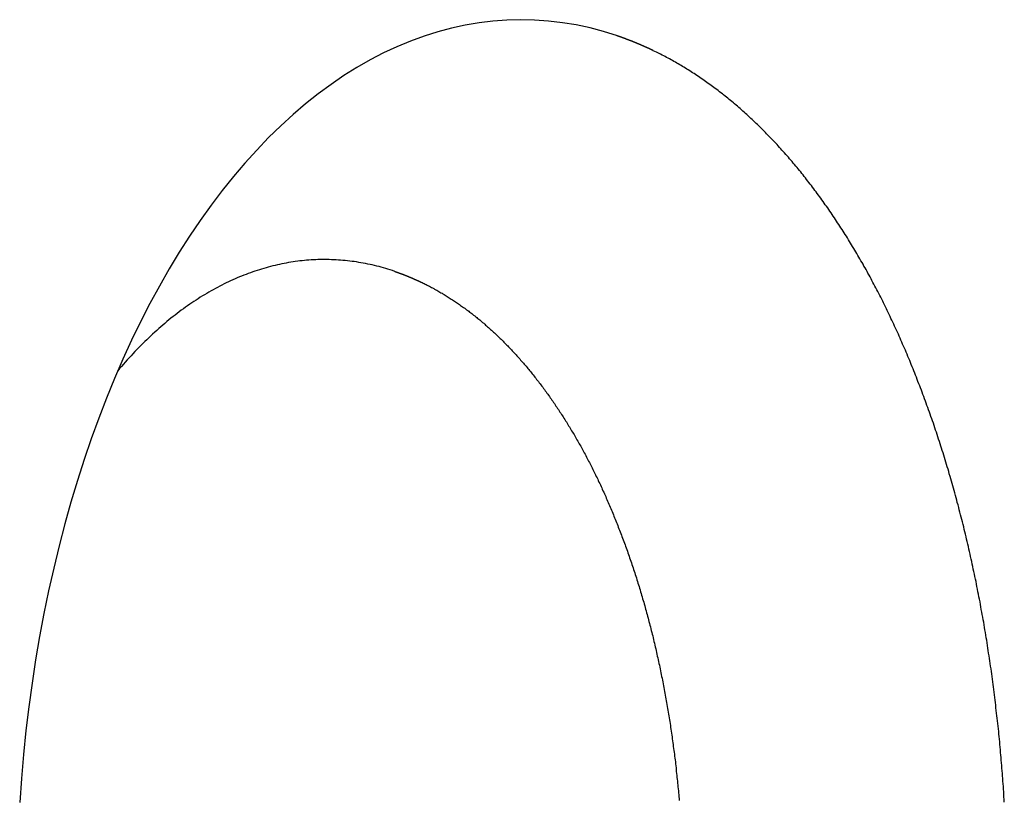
# Model space of a CAD drawing. Extents: x 987 to 2641, y 1244 to 2490.
# Tile 27 of 138: x 1201 to 1207, y 2070 to 2075. Entities that reach past the tile are written whole.
import ezdxf

# ---------------------------------------------------------------- set-up
doc = ezdxf.new("R2010")
doc.units = 0
doc.layers.add('KF_GRAVIS_8_RIGHT', color=7, linetype='CONTINUOUS')

# ---------------------------------------------------------------- blocks, each defined once
blk = doc.blocks.new('KF_GRAVIS_8_RIGHT')
at = {"layer": 'KF_GRAVIS_8_RIGHT'}
for points in [[(102.14, -71.056, 0), (102.054, -71.029, 0), (101.969, -71.0062, 0), (101.882, -70.9875, 0), (101.796, -70.973, 0), (101.709, -70.9626, 0), (101.622, -70.9564, 0), (101.535, -70.9544, 0), (101.448, -70.9565, 0), (101.362, -70.9629, 0), (101.275, -70.9733, 0), (101.188, -70.988, 0), (101.102, -71.0068, 0), (101.016, -71.0297, 0), (100.931, -71.0568, 0), (100.846, -71.0879, 0), (100.761, -71.1231, 0), (100.677, -71.1624, 0), (100.594, -71.2057, 0), (100.511, -71.2529, 0), (100.429, -71.3041, 0), (100.349, -71.3593, 0), (100.268, -71.4182, 0), (100.189, -71.4811, 0), (100.111, -71.5476, 0), (100.034, -71.618, 0), (99.9585, -71.6919, 0), (99.8838, -71.7695, 0), (99.8104, -71.8507, 0), (99.7383, -71.9353, 0), (99.6676, -72.0234, 0), (99.5983, -72.1148, 0), (99.5305, -72.2096, 0), (99.4641, -72.3075, 0), (99.3994, -72.4086, 0), (99.3363, -72.5128, 0), (99.2748, -72.62, 0), (99.2151, -72.7301, 0), (99.1572, -72.843, 0), (99.101, -72.9586, 0), (99.0467, -73.0769, 0), (98.9943, -73.1978, 0), (98.9438, -73.3211, 0), (98.8952, -73.4468, 0), (98.8487, -73.5748, 0), (98.8042, -73.705, 0), (98.7618, -73.8373, 0), (98.7215, -73.9715, 0), (98.6834, -74.1076, 0), (98.6474, -74.2456, 0), (98.6136, -74.3852, 0), (98.582, -74.5263, 0), (98.5526, -74.669, 0), (98.5256, -74.8129, 0), (98.5008, -74.9582, 0), (98.4783, -75.1045, 0), (98.4581, -75.2519, 0), (98.4403, -75.4002, 0), (98.4248, -75.5493, 0), (98.4117, -75.6991, 0), (98.4009, -75.8495, 0)], [(102.365, -71.1481, 0), (102.364, -71.1475, 0), (102.363, -71.147, 0), (102.362, -71.1464, 0), (102.361, -71.1459, 0), (102.36, -71.1453, 0), (102.358, -71.1448, 0), (102.357, -71.1442, 0), (102.356, -71.1436, 0), (102.355, -71.1431, 0), (102.354, -71.1425, 0), (102.353, -71.142, 0), (102.351, -71.1414, 0), (102.35, -71.1409, 0), (102.349, -71.1403, 0), (102.348, -71.1398, 0), (102.347, -71.1393, 0), (102.346, -71.1387, 0), (102.344, -71.1382, 0), (102.343, -71.1376, 0), (102.342, -71.1371, 0), (102.341, -71.1365, 0), (102.34, -71.136, 0), (102.339, -71.1355, 0), (102.337, -71.1349, 0), (102.336, -71.1344, 0), (102.335, -71.1338, 0), (102.334, -71.1333, 0), (102.333, -71.1328, 0), (102.332, -71.1322, 0), (102.33, -71.1317, 0), (102.329, -71.1312, 0), (102.328, -71.1306, 0), (102.327, -71.1301, 0), (102.326, -71.1296, 0), (102.325, -71.129, 0), (102.323, -71.1285, 0), (102.322, -71.128, 0), (102.321, -71.1274, 0), (102.32, -71.1269, 0), (102.319, -71.1264, 0), (102.317, -71.1259, 0), (102.316, -71.1253, 0), (102.315, -71.1248, 0), (102.314, -71.1243, 0), (102.313, -71.1238, 0), (102.312, -71.1232, 0), (102.31, -71.1227, 0), (102.309, -71.1222, 0), (102.308, -71.1217, 0), (102.307, -71.1212, 0), (102.306, -71.1207, 0), (102.305, -71.1201, 0), (102.303, -71.1196, 0), (102.302, -71.1191, 0), (102.301, -71.1186, 0), (102.3, -71.1181, 0), (102.299, -71.1176, 0), (102.298, -71.117, 0), (102.296, -71.1165, 0), (102.295, -71.116, 0), (102.294, -71.1155, 0), (102.293, -71.115, 0), (102.292, -71.1145, 0), (102.29, -71.114, 0), (102.289, -71.1135, 0), (102.288, -71.113, 0), (102.287, -71.1125, 0), (102.286, -71.112, 0), (102.285, -71.1115, 0), (102.283, -71.111, 0), (102.282, -71.1105, 0), (102.281, -71.11, 0), (102.28, -71.1095, 0), (102.279, -71.109, 0), (102.278, -71.1085, 0), (102.276, -71.108, 0), (102.275, -71.1075, 0), (102.274, -71.107, 0), (102.273, -71.1065, 0), (102.272, -71.106, 0), (102.27, -71.1055, 0), (102.269, -71.105, 0), (102.268, -71.1045, 0), (102.267, -71.104, 0), (102.266, -71.1035, 0), (102.265, -71.103, 0), (102.263, -71.1025, 0), (102.262, -71.102, 0), (102.261, -71.1016, 0), (102.26, -71.1011, 0), (102.259, -71.1006, 0), (102.258, -71.1001, 0), (102.256, -71.0996, 0), (102.255, -71.0991, 0), (102.254, -71.0986, 0), (102.253, -71.0982, 0), (102.252, -71.0977, 0), (102.25, -71.0972, 0), (102.249, -71.0967, 0), (102.248, -71.0962, 0), (102.247, -71.0958, 0), (102.246, -71.0953, 0), (102.245, -71.0948, 0), (102.243, -71.0943, 0), (102.242, -71.0939, 0), (102.241, -71.0934, 0), (102.24, -71.0929, 0), (102.239, -71.0924, 0), (102.237, -71.092, 0), (102.236, -71.0915, 0), (102.235, -71.091, 0), (102.234, -71.0905, 0), (102.233, -71.0901, 0), (102.232, -71.0896, 0), (102.23, -71.0891, 0), (102.229, -71.0887, 0), (102.228, -71.0882, 0), (102.227, -71.0877, 0), (102.226, -71.0873, 0), (102.224, -71.0868, 0), (102.223, -71.0864, 0), (102.222, -71.0859, 0), (102.221, -71.0854, 0), (102.22, -71.085, 0), (102.218, -71.0845, 0), (102.217, -71.0841, 0), (102.216, -71.0836, 0), (102.215, -71.0831, 0), (102.214, -71.0827, 0), (102.213, -71.0822, 0), (102.211, -71.0818, 0), (102.21, -71.0813, 0), (102.209, -71.0809, 0), (102.208, -71.0804, 0), (102.207, -71.08, 0), (102.205, -71.0795, 0), (102.204, -71.0791, 0), (102.203, -71.0786, 0), (102.202, -71.0782, 0), (102.201, -71.0777, 0), (102.2, -71.0773, 0), (102.198, -71.0768, 0), (102.197, -71.0764, 0), (102.196, -71.0759, 0), (102.195, -71.0755, 0), (102.194, -71.0751, 0), (102.192, -71.0746, 0), (102.191, -71.0742, 0), (102.19, -71.0737, 0), (102.189, -71.0733, 0), (102.188, -71.0729, 0), (102.186, -71.0724, 0), (102.185, -71.072, 0), (102.184, -71.0715, 0), (102.183, -71.0711, 0), (102.182, -71.0707, 0), (102.18, -71.0702, 0), (102.179, -71.0698, 0), (102.178, -71.0694, 0), (102.177, -71.0689, 0), (102.176, -71.0685, 0), (102.175, -71.0681, 0), (102.173, -71.0677, 0), (102.172, -71.0672, 0), (102.171, -71.0668, 0), (102.17, -71.0664, 0), (102.169, -71.066, 0), (102.167, -71.0655, 0), (102.166, -71.0651, 0), (102.165, -71.0647, 0), (102.164, -71.0643, 0), (102.163, -71.0638, 0), (102.161, -71.0634, 0), (102.16, -71.063, 0), (102.159, -71.0626, 0), (102.158, -71.0622, 0), (102.157, -71.0617, 0), (102.155, -71.0613, 0), (102.154, -71.0609, 0), (102.153, -71.0605, 0), (102.152, -71.0601, 0), (102.151, -71.0597, 0), (102.15, -71.0593, 0), (102.148, -71.0588, 0), (102.147, -71.0584, 0), (102.146, -71.058, 0), (102.145, -71.0576, 0), (102.144, -71.0572, 0), (102.142, -71.0568, 0), (102.141, -71.0564, 0), (102.14, -71.056, 0)], [(104.561, -75.848, 0), (104.56, -75.8316, 0), (104.559, -75.8152, 0), (104.558, -75.7989, 0), (104.557, -75.7825, 0), (104.556, -75.7662, 0), (104.555, -75.7498, 0), (104.554, -75.7334, 0), (104.552, -75.717, 0), (104.551, -75.7007, 0), (104.55, -75.6843, 0), (104.549, -75.6679, 0), (104.548, -75.6515, 0), (104.546, -75.6351, 0), (104.545, -75.6187, 0), (104.544, -75.6023, 0), (104.542, -75.5859, 0), (104.541, -75.5695, 0), (104.539, -75.5531, 0), (104.538, -75.5367, 0), (104.537, -75.5203, 0), (104.535, -75.5039, 0), (104.534, -75.4875, 0), (104.532, -75.4711, 0), (104.53, -75.4547, 0), (104.529, -75.4383, 0), (104.527, -75.4219, 0), (104.526, -75.4056, 0), (104.524, -75.3892, 0), (104.522, -75.3728, 0), (104.52, -75.3564, 0), (104.519, -75.34, 0), (104.517, -75.3236, 0), (104.515, -75.3073, 0), (104.513, -75.2909, 0), (104.511, -75.2746, 0), (104.509, -75.2582, 0), (104.508, -75.2418, 0), (104.506, -75.2255, 0), (104.504, -75.2092, 0), (104.502, -75.1928, 0), (104.5, -75.1765, 0), (104.497, -75.1602, 0), (104.495, -75.1439, 0), (104.493, -75.1276, 0), (104.491, -75.1113, 0), (104.489, -75.095, 0), (104.487, -75.0787, 0), (104.485, -75.0624, 0), (104.482, -75.0462, 0), (104.48, -75.0299, 0), (104.478, -75.0137, 0), (104.475, -74.9974, 0), (104.473, -74.9812, 0), (104.471, -74.965, 0), (104.468, -74.9488, 0), (104.466, -74.9326, 0), (104.463, -74.9164, 0), (104.461, -74.9002, 0), (104.458, -74.884, 0), (104.456, -74.8679, 0), (104.453, -74.8517, 0), (104.451, -74.8356, 0), (104.448, -74.8195, 0), (104.445, -74.8034, 0), (104.443, -74.7873, 0), (104.44, -74.7712, 0), (104.437, -74.7551, 0), (104.435, -74.7391, 0), (104.432, -74.723, 0), (104.429, -74.707, 0), (104.426, -74.691, 0), (104.423, -74.675, 0), (104.42, -74.659, 0), (104.417, -74.6431, 0), (104.414, -74.6271, 0), (104.412, -74.6112, 0), (104.409, -74.5953, 0), (104.406, -74.5794, 0), (104.402, -74.5635, 0), (104.399, -74.5476, 0), (104.396, -74.5318, 0), (104.393, -74.5159, 0), (104.39, -74.5001, 0), (104.387, -74.4843, 0), (104.384, -74.4685, 0), (104.38, -74.4528, 0), (104.377, -74.437, 0), (104.374, -74.4213, 0), (104.371, -74.4056, 0), (104.367, -74.3899, 0), (104.364, -74.3742, 0), (104.36, -74.3586, 0), (104.357, -74.343, 0), (104.354, -74.3274, 0), (104.35, -74.3118, 0), (104.347, -74.2962, 0), (104.343, -74.2807, 0), (104.34, -74.2651, 0), (104.336, -74.2496, 0), (104.332, -74.2342, 0), (104.329, -74.2187, 0), (104.325, -74.2033, 0), (104.322, -74.1878, 0), (104.318, -74.1724, 0), (104.314, -74.1571, 0), (104.31, -74.1417, 0), (104.307, -74.1264, 0), (104.303, -74.1111, 0), (104.299, -74.0958, 0), (104.295, -74.0806, 0), (104.291, -74.0653, 0), (104.287, -74.0501, 0), (104.283, -74.0349, 0), (104.279, -74.0198, 0), (104.276, -74.0047, 0), (104.272, -73.9895, 0), (104.267, -73.9745, 0), (104.263, -73.9594, 0), (104.259, -73.9444, 0), (104.255, -73.9294, 0), (104.251, -73.9144, 0), (104.247, -73.8994, 0), (104.243, -73.8845, 0), (104.239, -73.8696, 0), (104.234, -73.8547, 0), (104.23, -73.8399, 0), (104.226, -73.8251, 0), (104.222, -73.8103, 0), (104.217, -73.7955, 0), (104.213, -73.7808, 0), (104.209, -73.7661, 0), (104.204, -73.7514, 0), (104.2, -73.7367, 0), (104.195, -73.7221, 0), (104.191, -73.7075, 0), (104.187, -73.693, 0), (104.182, -73.6784, 0), (104.178, -73.6639, 0), (104.173, -73.6494, 0), (104.168, -73.635, 0), (104.164, -73.6206, 0), (104.159, -73.6062, 0), (104.155, -73.5919, 0), (104.15, -73.5775, 0), (104.145, -73.5633, 0), (104.141, -73.549, 0), (104.136, -73.5348, 0), (104.131, -73.5206, 0), (104.126, -73.5064, 0), (104.122, -73.4923, 0), (104.117, -73.4782, 0), (104.112, -73.4641, 0), (104.107, -73.4501, 0), (104.102, -73.4361, 0), (104.097, -73.4222, 0), (104.092, -73.4082, 0), (104.087, -73.3943, 0), (104.082, -73.3805, 0), (104.077, -73.3667, 0), (104.072, -73.3529, 0), (104.067, -73.3391, 0), (104.062, -73.3255, 0), (104.057, -73.3118, 0), (104.052, -73.2982, 0), (104.047, -73.2846, 0), (104.042, -73.2711, 0), (104.037, -73.2576, 0), (104.032, -73.2441, 0), (104.027, -73.2307, 0), (104.021, -73.2174, 0), (104.016, -73.204, 0), (104.011, -73.1907, 0), (104.006, -73.1775, 0), (104.001, -73.1643, 0), (103.995, -73.1511, 0), (103.99, -73.138, 0), (103.985, -73.1249, 0), (103.979, -73.1118, 0), (103.974, -73.0988, 0), (103.969, -73.0858, 0), (103.963, -73.0729, 0), (103.958, -73.06, 0), (103.953, -73.0472, 0), (103.947, -73.0343, 0), (103.942, -73.0216, 0), (103.936, -73.0088, 0), (103.931, -72.9961, 0), (103.925, -72.9834, 0), (103.92, -72.9708, 0), (103.914, -72.9582, 0), (103.909, -72.9457, 0), (103.903, -72.9331, 0), (103.898, -72.9206, 0), (103.892, -72.9082, 0), (103.886, -72.8958, 0), (103.881, -72.8834, 0), (103.875, -72.8711, 0), (103.869, -72.8588, 0), (103.864, -72.8465, 0), (103.858, -72.8343, 0), (103.852, -72.8221, 0), (103.846, -72.81, 0), (103.841, -72.7978, 0), (103.835, -72.7858, 0), (103.829, -72.7737, 0), (103.823, -72.7617, 0), (103.817, -72.7497, 0), (103.811, -72.7378, 0), (103.805, -72.7259, 0), (103.8, -72.714, 0), (103.794, -72.7022, 0), (103.788, -72.6904, 0), (103.782, -72.6786, 0), (103.776, -72.6669, 0), (103.77, -72.6552, 0), (103.764, -72.6435, 0), (103.758, -72.6319, 0), (103.751, -72.6203, 0), (103.745, -72.6087, 0), (103.739, -72.5972, 0), (103.733, -72.5857, 0), (103.727, -72.5743, 0), (103.721, -72.5628, 0), (103.715, -72.5514, 0), (103.708, -72.5401, 0), (103.702, -72.5287, 0), (103.696, -72.5175, 0), (103.69, -72.5062, 0), (103.683, -72.495, 0), (103.677, -72.4838, 0), (103.671, -72.4726, 0), (103.664, -72.4615, 0), (103.658, -72.4504, 0), (103.651, -72.4393, 0), (103.645, -72.4283, 0), (103.638, -72.4172, 0), (103.632, -72.4063, 0), (103.625, -72.3953, 0), (103.619, -72.3844, 0), (103.612, -72.3735, 0), (103.606, -72.3627, 0), (103.599, -72.3519, 0), (103.593, -72.3411, 0), (103.586, -72.3303, 0), (103.579, -72.3196, 0), (103.573, -72.3089, 0), (103.566, -72.2982, 0), (103.559, -72.2876, 0), (103.552, -72.277, 0), (103.546, -72.2664, 0), (103.539, -72.2559, 0), (103.532, -72.2453, 0), (103.525, -72.2348, 0), (103.518, -72.2244, 0), (103.511, -72.214, 0), (103.505, -72.2036, 0), (103.498, -72.1932, 0), (103.491, -72.1828, 0), (103.484, -72.1725, 0), (103.477, -72.1622, 0), (103.47, -72.152, 0), (103.463, -72.1418, 0), (103.456, -72.1316, 0), (103.448, -72.1214, 0), (103.441, -72.1113, 0), (103.434, -72.1012, 0), (103.427, -72.0911, 0), (103.42, -72.0811, 0), (103.413, -72.0711, 0), (103.405, -72.0611, 0), (103.398, -72.0512, 0), (103.391, -72.0413, 0), (103.384, -72.0314, 0), (103.376, -72.0216, 0), (103.369, -72.0118, 0), (103.362, -72.0021, 0), (103.354, -71.9923, 0), (103.347, -71.9827, 0), (103.339, -71.973, 0), (103.332, -71.9634, 0), (103.324, -71.9538, 0), (103.317, -71.9443, 0), (103.309, -71.9348, 0), (103.302, -71.9253, 0), (103.294, -71.9159, 0), (103.287, -71.9065, 0), (103.279, -71.8972, 0), (103.271, -71.8879, 0), (103.264, -71.8786, 0), (103.256, -71.8694, 0), (103.248, -71.8602, 0), (103.241, -71.851, 0), (103.233, -71.8419, 0), (103.225, -71.8328, 0), (103.218, -71.8237, 0), (103.21, -71.8147, 0), (103.202, -71.8058, 0), (103.194, -71.7968, 0), (103.186, -71.788, 0), (103.178, -71.7791, 0), (103.17, -71.7703, 0), (103.163, -71.7615, 0), (103.155, -71.7528, 0), (103.147, -71.7441, 0), (103.139, -71.7355, 0), (103.131, -71.7269, 0), (103.123, -71.7183, 0), (103.115, -71.7098, 0), (103.107, -71.7013, 0), (103.099, -71.6929, 0), (103.09, -71.6845, 0), (103.082, -71.6761, 0), (103.074, -71.6678, 0), (103.066, -71.6595, 0), (103.058, -71.6513, 0), (103.05, -71.6431, 0), (103.042, -71.6349, 0), (103.033, -71.6268, 0), (103.025, -71.6188, 0), (103.017, -71.6108, 0), (103.009, -71.6028, 0), (103, -71.5949, 0), (102.992, -71.587, 0), (102.984, -71.5791, 0), (102.975, -71.5713, 0), (102.967, -71.5636, 0), (102.959, -71.5559, 0), (102.95, -71.5482, 0), (102.942, -71.5406, 0), (102.934, -71.533, 0), (102.925, -71.5255, 0), (102.917, -71.518, 0), (102.908, -71.5106, 0), (102.9, -71.5032, 0), (102.891, -71.4958, 0), (102.883, -71.4885, 0), (102.874, -71.4813, 0), (102.866, -71.4741, 0), (102.857, -71.4669, 0), (102.848, -71.4598, 0), (102.84, -71.4527, 0), (102.831, -71.4457, 0), (102.823, -71.4388, 0), (102.814, -71.4318, 0), (102.805, -71.425, 0), (102.797, -71.4181, 0), (102.788, -71.4114, 0), (102.779, -71.4046, 0), (102.771, -71.3979, 0), (102.762, -71.3913, 0), (102.753, -71.3847, 0), (102.744, -71.3782, 0), (102.736, -71.3717, 0), (102.727, -71.3653, 0), (102.718, -71.3589, 0), (102.709, -71.3525, 0), (102.7, -71.3462, 0), (102.692, -71.34, 0), (102.683, -71.3338, 0), (102.674, -71.3277, 0), (102.665, -71.3216, 0), (102.656, -71.3155, 0), (102.647, -71.3095, 0), (102.638, -71.3036, 0), (102.629, -71.2977, 0), (102.62, -71.2918, 0), (102.611, -71.286, 0), (102.602, -71.2802, 0), (102.593, -71.2745, 0), (102.584, -71.2689, 0), (102.575, -71.2633, 0), (102.566, -71.2577, 0), (102.557, -71.2522, 0), (102.548, -71.2467, 0), (102.539, -71.2413, 0), (102.53, -71.236, 0), (102.521, -71.2307, 0), (102.512, -71.2254, 0), (102.503, -71.2202, 0), (102.494, -71.215, 0), (102.485, -71.2099, 0), (102.476, -71.2049, 0), (102.467, -71.1999, 0), (102.457, -71.1949, 0), (102.448, -71.19, 0), (102.439, -71.1851, 0), (102.43, -71.1803, 0), (102.421, -71.1756, 0), (102.411, -71.1709, 0), (102.402, -71.1662, 0), (102.393, -71.1616, 0), (102.384, -71.157, 0), (102.375, -71.1525, 0), (102.365, -71.1481, 0)], [(100.747, -72.5283, 0), (100.733, -72.5236, 0), (100.719, -72.5191, 0), (100.705, -72.5148, 0), (100.691, -72.5106, 0), (100.677, -72.5065, 0), (100.663, -72.5026, 0), (100.649, -72.4988, 0), (100.635, -72.4952, 0), (100.621, -72.4918, 0), (100.607, -72.4885, 0), (100.593, -72.4854, 0), (100.579, -72.4824, 0), (100.564, -72.4795, 0), (100.55, -72.4768, 0), (100.536, -72.4743, 0), (100.522, -72.4719, 0), (100.508, -72.4697, 0), (100.494, -72.4676, 0), (100.48, -72.4657, 0), (100.466, -72.4639, 0), (100.451, -72.4622, 0), (100.437, -72.4608, 0), (100.423, -72.4595, 0), (100.409, -72.4583, 0), (100.395, -72.4573, 0), (100.381, -72.4564, 0), (100.366, -72.4557, 0), (100.352, -72.4552, 0), (100.338, -72.4547, 0), (100.324, -72.4545, 0), (100.31, -72.4544, 0), (100.295, -72.4545, 0), (100.281, -72.4547, 0), (100.267, -72.455, 0), (100.253, -72.4555, 0), (100.239, -72.4562, 0), (100.225, -72.457, 0), (100.21, -72.458, 0), (100.196, -72.4591, 0), (100.182, -72.4604, 0), (100.168, -72.4618, 0), (100.154, -72.4634, 0), (100.14, -72.4652, 0), (100.125, -72.467, 0), (100.111, -72.4691, 0), (100.097, -72.4713, 0), (100.083, -72.4736, 0), (100.069, -72.4761, 0), (100.055, -72.4788, 0), (100.041, -72.4816, 0), (100.027, -72.4845, 0), (100.013, -72.4876, 0), (99.9985, -72.4909, 0), (99.9845, -72.4943, 0), (99.9704, -72.4979, 0), (99.9564, -72.5016, 0), (99.9424, -72.5054, 0), (99.9284, -72.5095, 0), (99.9144, -72.5136, 0), (99.9004, -72.5179, 0), (99.8865, -72.5224, 0), (99.8726, -72.527, 0), (99.8586, -72.5318, 0), (99.8447, -72.5367, 0), (99.8309, -72.5418, 0), (99.817, -72.547, 0), (99.8031, -72.5523, 0), (99.7893, -72.5579, 0), (99.7755, -72.5635, 0), (99.7617, -72.5693, 0), (99.748, -72.5753, 0), (99.7342, -72.5814, 0), (99.7205, -72.5876, 0), (99.7068, -72.5941, 0), (99.6931, -72.6006, 0), (99.6795, -72.6073, 0), (99.6658, -72.6141, 0), (99.6522, -72.6211, 0), (99.6386, -72.6283, 0), (99.6251, -72.6356, 0), (99.6116, -72.643, 0), (99.598, -72.6506, 0), (99.5846, -72.6583, 0), (99.5711, -72.6662, 0), (99.5577, -72.6742, 0), (99.5443, -72.6823, 0), (99.531, -72.6906, 0), (99.5176, -72.6991, 0), (99.5043, -72.7077, 0), (99.491, -72.7164, 0), (99.4778, -72.7253, 0), (99.4646, -72.7343, 0), (99.4514, -72.7434, 0), (99.4383, -72.7527, 0), (99.4252, -72.7622, 0), (99.4121, -72.7718, 0), (99.3991, -72.7815, 0), (99.386, -72.7914, 0), (99.3731, -72.8014, 0), (99.3601, -72.8115, 0), (99.3472, -72.8218, 0), (99.3344, -72.8322, 0), (99.3215, -72.8428, 0), (99.3088, -72.8535, 0), (99.296, -72.8643, 0), (99.2833, -72.8753, 0), (99.2706, -72.8864, 0), (99.258, -72.8976, 0), (99.2454, -72.909, 0), (99.2328, -72.9205, 0), (99.2203, -72.9322, 0), (99.2079, -72.944, 0), (99.1954, -72.9559, 0), (99.1831, -72.968, 0), (99.1707, -72.9802, 0), (99.1584, -72.9925, 0), (99.1462, -73.0049, 0), (99.1339, -73.0175, 0), (99.1218, -73.0302, 0), (99.1097, -73.0431, 0), (99.0976, -73.0561, 0), (99.0856, -73.0692, 0), (99.0736, -73.0824, 0), (99.0616, -73.0958, 0), (99.0498, -73.1093, 0), (99.0379, -73.1229, 0), (99.0261, -73.1367, 0), (99.0144, -73.1505, 0)], [(100.747, -72.5283, 0), (100.748, -72.5286, 0), (100.748, -72.5289, 0), (100.749, -72.5292, 0), (100.75, -72.5295, 0), (100.751, -72.5298, 0), (100.752, -72.5301, 0), (100.753, -72.5304, 0), (100.754, -72.5307, 0), (100.754, -72.531, 0), (100.755, -72.5313, 0), (100.756, -72.5316, 0), (100.757, -72.5319, 0), (100.758, -72.5322, 0), (100.759, -72.5325, 0), (100.76, -72.5328, 0), (100.761, -72.5331, 0), (100.761, -72.5334, 0), (100.762, -72.5337, 0), (100.763, -72.534, 0), (100.764, -72.5343, 0), (100.765, -72.5346, 0), (100.766, -72.5349, 0), (100.767, -72.5352, 0), (100.767, -72.5355, 0), (100.768, -72.5358, 0), (100.769, -72.5361, 0), (100.77, -72.5365, 0), (100.771, -72.5368, 0), (100.772, -72.5371, 0), (100.773, -72.5374, 0), (100.774, -72.5377, 0), (100.774, -72.538, 0), (100.775, -72.5383, 0), (100.776, -72.5387, 0), (100.777, -72.539, 0), (100.778, -72.5393, 0), (100.779, -72.5396, 0), (100.78, -72.5399, 0), (100.78, -72.5402, 0), (100.781, -72.5406, 0), (100.782, -72.5409, 0), (100.783, -72.5412, 0), (100.784, -72.5415, 0), (100.785, -72.5418, 0), (100.786, -72.5422, 0), (100.787, -72.5425, 0), (100.787, -72.5428, 0), (100.788, -72.5431, 0), (100.789, -72.5434, 0), (100.79, -72.5438, 0), (100.791, -72.5441, 0), (100.792, -72.5444, 0), (100.793, -72.5447, 0), (100.793, -72.5451, 0), (100.794, -72.5454, 0), (100.795, -72.5457, 0), (100.796, -72.5461, 0), (100.797, -72.5464, 0), (100.798, -72.5467, 0), (100.799, -72.547, 0), (100.8, -72.5474, 0), (100.8, -72.5477, 0), (100.801, -72.548, 0), (100.802, -72.5484, 0), (100.803, -72.5487, 0), (100.804, -72.549, 0), (100.805, -72.5494, 0), (100.806, -72.5497, 0), (100.806, -72.55, 0), (100.807, -72.5504, 0), (100.808, -72.5507, 0), (100.809, -72.551, 0), (100.81, -72.5514, 0), (100.811, -72.5517, 0), (100.812, -72.5521, 0), (100.812, -72.5524, 0), (100.813, -72.5527, 0), (100.814, -72.5531, 0), (100.815, -72.5534, 0), (100.816, -72.5538, 0), (100.817, -72.5541, 0), (100.818, -72.5544, 0), (100.819, -72.5548, 0), (100.819, -72.5551, 0), (100.82, -72.5555, 0), (100.821, -72.5558, 0), (100.822, -72.5562, 0), (100.823, -72.5565, 0), (100.824, -72.5569, 0), (100.825, -72.5572, 0), (100.825, -72.5576, 0), (100.826, -72.5579, 0), (100.827, -72.5583, 0), (100.828, -72.5586, 0), (100.829, -72.559, 0), (100.83, -72.5593, 0), (100.831, -72.5597, 0), (100.831, -72.56, 0), (100.832, -72.5604, 0), (100.833, -72.5607, 0), (100.834, -72.5611, 0), (100.835, -72.5614, 0), (100.836, -72.5618, 0), (100.837, -72.5621, 0), (100.837, -72.5625, 0), (100.838, -72.5628, 0), (100.839, -72.5632, 0), (100.84, -72.5636, 0), (100.841, -72.5639, 0), (100.842, -72.5643, 0), (100.843, -72.5646, 0), (100.844, -72.565, 0), (100.844, -72.5654, 0), (100.845, -72.5657, 0), (100.846, -72.5661, 0), (100.847, -72.5664, 0), (100.848, -72.5668, 0), (100.849, -72.5672, 0), (100.85, -72.5675, 0), (100.85, -72.5679, 0), (100.851, -72.5683, 0), (100.852, -72.5686, 0), (100.853, -72.569, 0), (100.854, -72.5694, 0), (100.855, -72.5697, 0), (100.856, -72.5701, 0), (100.856, -72.5705, 0), (100.857, -72.5708, 0), (100.858, -72.5712, 0), (100.859, -72.5716, 0), (100.86, -72.5719, 0), (100.861, -72.5723, 0), (100.862, -72.5727, 0), (100.862, -72.5731, 0), (100.863, -72.5734, 0), (100.864, -72.5738, 0), (100.865, -72.5742, 0), (100.866, -72.5746, 0), (100.867, -72.5749, 0), (100.868, -72.5753, 0), (100.868, -72.5757, 0), (100.869, -72.5761, 0), (100.87, -72.5764, 0), (100.871, -72.5768, 0), (100.872, -72.5772, 0), (100.873, -72.5776, 0), (100.874, -72.578, 0), (100.874, -72.5783, 0), (100.875, -72.5787, 0), (100.876, -72.5791, 0), (100.877, -72.5795, 0), (100.878, -72.5799, 0), (100.879, -72.5803, 0), (100.88, -72.5806, 0), (100.88, -72.581, 0), (100.881, -72.5814, 0), (100.882, -72.5818, 0), (100.883, -72.5822, 0), (100.884, -72.5826, 0), (100.885, -72.583, 0), (100.886, -72.5833, 0), (100.886, -72.5837, 0), (100.887, -72.5841, 0), (100.888, -72.5845, 0), (100.889, -72.5849, 0), (100.89, -72.5853, 0), (100.891, -72.5857, 0), (100.892, -72.5861, 0), (100.892, -72.5865, 0), (100.893, -72.5869, 0), (100.894, -72.5873, 0), (100.895, -72.5877, 0), (100.896, -72.588, 0), (100.897, -72.5884, 0), (100.898, -72.5888, 0), (100.898, -72.5892, 0), (100.899, -72.5896, 0), (100.9, -72.59, 0), (100.901, -72.5904, 0), (100.902, -72.5908, 0), (100.903, -72.5912, 0), (100.904, -72.5916, 0), (100.904, -72.592, 0), (100.905, -72.5924, 0), (100.906, -72.5928, 0), (100.907, -72.5932, 0), (100.908, -72.5936, 0), (100.909, -72.594, 0), (100.91, -72.5945, 0), (100.91, -72.5949, 0), (100.911, -72.5953, 0)], [(100.911, -72.5953, 0), (100.918, -72.5984, 0), (100.925, -72.6016, 0), (100.931, -72.6049, 0), (100.938, -72.6082, 0), (100.944, -72.6115, 0), (100.951, -72.6149, 0), (100.958, -72.6182, 0), (100.964, -72.6217, 0), (100.971, -72.6251, 0), (100.977, -72.6286, 0), (100.984, -72.6322, 0), (100.991, -72.6357, 0), (100.997, -72.6393, 0), (101.004, -72.643, 0), (101.01, -72.6466, 0), (101.017, -72.6504, 0), (101.023, -72.6541, 0), (101.03, -72.6579, 0), (101.036, -72.6617, 0), (101.043, -72.6655, 0), (101.049, -72.6694, 0), (101.056, -72.6733, 0), (101.063, -72.6773, 0), (101.069, -72.6813, 0), (101.075, -72.6853, 0), (101.082, -72.6894, 0), (101.088, -72.6935, 0), (101.095, -72.6976, 0), (101.101, -72.7018, 0), (101.108, -72.706, 0), (101.114, -72.7102, 0), (101.121, -72.7145, 0), (101.127, -72.7188, 0), (101.134, -72.7231, 0), (101.14, -72.7275, 0), (101.146, -72.7319, 0), (101.153, -72.7363, 0), (101.159, -72.7408, 0), (101.166, -72.7453, 0), (101.172, -72.7499, 0), (101.178, -72.7544, 0), (101.185, -72.759, 0), (101.191, -72.7637, 0), (101.197, -72.7684, 0), (101.204, -72.7731, 0), (101.21, -72.7778, 0), (101.216, -72.7826, 0), (101.223, -72.7875, 0), (101.229, -72.7923, 0), (101.235, -72.7972, 0), (101.241, -72.8021, 0), (101.248, -72.8071, 0), (101.254, -72.8121, 0), (101.26, -72.8171, 0), (101.266, -72.8222, 0), (101.273, -72.8273, 0), (101.279, -72.8324, 0), (101.285, -72.8375, 0), (101.291, -72.8427, 0), (101.297, -72.848, 0), (101.304, -72.8532, 0), (101.31, -72.8585, 0), (101.316, -72.8638, 0), (101.322, -72.8692, 0), (101.328, -72.8746, 0), (101.334, -72.88, 0), (101.34, -72.8855, 0), (101.346, -72.8909, 0), (101.352, -72.8965, 0), (101.359, -72.902, 0), (101.365, -72.9076, 0), (101.371, -72.9132, 0), (101.377, -72.9189, 0), (101.383, -72.9245, 0), (101.389, -72.9302, 0), (101.395, -72.936, 0), (101.401, -72.9417, 0), (101.407, -72.9475, 0), (101.413, -72.9534, 0), (101.419, -72.9592, 0), (101.425, -72.9651, 0), (101.43, -72.9711, 0), (101.436, -72.977, 0), (101.442, -72.983, 0), (101.448, -72.989, 0), (101.454, -72.9951, 0), (101.46, -73.0011, 0), (101.466, -73.0072, 0), (101.472, -73.0134, 0), (101.477, -73.0195, 0), (101.483, -73.0257, 0), (101.489, -73.032, 0), (101.495, -73.0382, 0), (101.501, -73.0445, 0), (101.506, -73.0508, 0), (101.512, -73.0571, 0), (101.518, -73.0635, 0), (101.524, -73.0699, 0), (101.529, -73.0763, 0), (101.535, -73.0828, 0), (101.541, -73.0893, 0), (101.546, -73.0958, 0), (101.552, -73.1023, 0), (101.558, -73.1089, 0), (101.563, -73.1155, 0), (101.569, -73.1221, 0), (101.575, -73.1288, 0), (101.58, -73.1354, 0), (101.586, -73.1421, 0), (101.591, -73.1489, 0), (101.597, -73.1556, 0), (101.602, -73.1624, 0), (101.608, -73.1692, 0), (101.613, -73.1761, 0), (101.619, -73.1829, 0), (101.624, -73.1898, 0), (101.63, -73.1968, 0), (101.635, -73.2037, 0), (101.641, -73.2107, 0), (101.646, -73.2177, 0), (101.651, -73.2247, 0), (101.657, -73.2317, 0), (101.662, -73.2388, 0), (101.668, -73.2459, 0), (101.673, -73.253, 0), (101.678, -73.2602, 0), (101.684, -73.2674, 0), (101.689, -73.2746, 0), (101.694, -73.2818, 0), (101.699, -73.2891, 0), (101.705, -73.2963, 0), (101.71, -73.3036, 0), (101.715, -73.311, 0), (101.72, -73.3183, 0), (101.725, -73.3257, 0), (101.731, -73.3331, 0), (101.736, -73.3405, 0), (101.741, -73.3479, 0), (101.746, -73.3554, 0), (101.751, -73.3629, 0), (101.756, -73.3704, 0), (101.761, -73.3779, 0), (101.766, -73.3854, 0), (101.771, -73.393, 0), (101.776, -73.4006, 0), (101.781, -73.4082, 0), (101.786, -73.4158, 0), (101.791, -73.4235, 0), (101.796, -73.4312, 0), (101.801, -73.4389, 0), (101.806, -73.4466, 0), (101.811, -73.4543, 0), (101.816, -73.4621, 0), (101.821, -73.4699, 0), (101.826, -73.4777, 0), (101.83, -73.4855, 0), (101.835, -73.4934, 0), (101.84, -73.5013, 0), (101.845, -73.5092, 0), (101.85, -73.5171, 0), (101.854, -73.5251, 0), (101.859, -73.5331, 0), (101.864, -73.5411, 0), (101.869, -73.5491, 0), (101.873, -73.5572, 0), (101.878, -73.5652, 0), (101.883, -73.5733, 0), (101.887, -73.5815, 0), (101.892, -73.5896, 0), (101.897, -73.5978, 0), (101.901, -73.606, 0), (101.906, -73.6142, 0), (101.911, -73.6225, 0), (101.915, -73.6307, 0), (101.92, -73.639, 0), (101.924, -73.6474, 0), (101.929, -73.6557, 0), (101.933, -73.6641, 0), (101.938, -73.6725, 0), (101.942, -73.6809, 0), (101.947, -73.6894, 0), (101.951, -73.6979, 0), (101.956, -73.7064, 0), (101.96, -73.7149, 0), (101.965, -73.7235, 0), (101.969, -73.7321, 0), (101.974, -73.7407, 0), (101.978, -73.7493, 0), (101.982, -73.758, 0), (101.987, -73.7667, 0), (101.991, -73.7754, 0), (101.995, -73.7841, 0), (102, -73.7929, 0), (102.004, -73.8017, 0), (102.008, -73.8106, 0), (102.013, -73.8194, 0), (102.017, -73.8283, 0), (102.021, -73.8372, 0), (102.025, -73.8461, 0), (102.03, -73.8551, 0), (102.034, -73.8641, 0), (102.038, -73.8731, 0), (102.042, -73.8822, 0), (102.046, -73.8913, 0), (102.05, -73.9004, 0), (102.055, -73.9095, 0), (102.059, -73.9187, 0), (102.063, -73.9279, 0), (102.067, -73.9371, 0), (102.071, -73.9463, 0), (102.075, -73.9556, 0), (102.079, -73.9649, 0), (102.083, -73.9743, 0), (102.087, -73.9836, 0), (102.091, -73.993, 0), (102.095, -74.0025, 0), (102.099, -74.0119, 0), (102.103, -74.0214, 0), (102.107, -74.0309, 0), (102.111, -74.0405, 0), (102.115, -74.05, 0), (102.119, -74.0597, 0), (102.123, -74.0693, 0), (102.127, -74.079, 0), (102.131, -74.0887, 0), (102.135, -74.0984, 0), (102.139, -74.1081, 0), (102.143, -74.1179, 0), (102.146, -74.1277, 0), (102.15, -74.1376, 0), (102.154, -74.1475, 0), (102.158, -74.1574, 0), (102.162, -74.1673, 0), (102.166, -74.1773, 0), (102.169, -74.1873, 0), (102.173, -74.1974, 0), (102.177, -74.2074, 0), (102.181, -74.2175, 0), (102.184, -74.2276, 0), (102.188, -74.2378, 0), (102.192, -74.248, 0), (102.195, -74.2582, 0), (102.199, -74.2684, 0), (102.203, -74.2786, 0), (102.206, -74.2889, 0), (102.21, -74.2992, 0), (102.214, -74.3095, 0), (102.217, -74.3199, 0), (102.221, -74.3303, 0), (102.224, -74.3407, 0), (102.228, -74.3511, 0), (102.231, -74.3615, 0), (102.235, -74.372, 0), (102.238, -74.3825, 0), (102.242, -74.393, 0), (102.245, -74.4036, 0), (102.249, -74.4141, 0), (102.252, -74.4247, 0), (102.256, -74.4353, 0), (102.259, -74.446, 0), (102.262, -74.4566, 0), (102.266, -74.4673, 0), (102.269, -74.478, 0), (102.272, -74.4887, 0), (102.276, -74.4995, 0), (102.279, -74.5102, 0), (102.282, -74.521, 0), (102.285, -74.5319, 0), (102.289, -74.5427, 0), (102.292, -74.5535, 0), (102.295, -74.5644, 0), (102.298, -74.5753, 0), (102.301, -74.5862, 0), (102.305, -74.5972, 0), (102.308, -74.6081, 0), (102.311, -74.6191, 0), (102.314, -74.6301, 0), (102.317, -74.6411, 0), (102.32, -74.6522, 0), (102.323, -74.6632, 0), (102.326, -74.6743, 0), (102.329, -74.6854, 0), (102.332, -74.6965, 0), (102.335, -74.7076, 0), (102.338, -74.7188, 0), (102.341, -74.73, 0), (102.344, -74.7412, 0), (102.347, -74.7524, 0), (102.349, -74.7636, 0), (102.352, -74.7748, 0), (102.355, -74.7861, 0), (102.358, -74.7974, 0), (102.361, -74.8087, 0), (102.364, -74.82, 0), (102.366, -74.8313, 0), (102.369, -74.8427, 0), (102.372, -74.8541, 0), (102.374, -74.8654, 0), (102.377, -74.8768, 0), (102.38, -74.8883, 0), (102.382, -74.8997, 0), (102.385, -74.9111, 0), (102.388, -74.9226, 0), (102.39, -74.9341, 0), (102.393, -74.9456, 0), (102.395, -74.9571, 0), (102.398, -74.9686, 0), (102.4, -74.9802, 0), (102.403, -74.9917, 0), (102.405, -75.0033, 0), (102.408, -75.0149, 0), (102.41, -75.0265, 0), (102.412, -75.0381, 0), (102.415, -75.0497, 0), (102.417, -75.0614, 0), (102.42, -75.073, 0), (102.422, -75.0847, 0), (102.424, -75.0964, 0), (102.426, -75.1081, 0), (102.429, -75.1198, 0), (102.431, -75.1315, 0), (102.433, -75.1432, 0), (102.435, -75.155, 0), (102.438, -75.1667, 0), (102.44, -75.1785, 0), (102.442, -75.1903, 0), (102.444, -75.2021, 0), (102.446, -75.2139, 0), (102.448, -75.2257, 0), (102.45, -75.2375, 0), (102.452, -75.2493, 0), (102.454, -75.2612, 0), (102.456, -75.273, 0), (102.458, -75.2849, 0), (102.46, -75.2968, 0), (102.462, -75.3087, 0), (102.464, -75.3206, 0), (102.466, -75.3325, 0), (102.468, -75.3444, 0), (102.47, -75.3563, 0), (102.472, -75.3682, 0), (102.473, -75.3802, 0), (102.475, -75.3921, 0), (102.477, -75.4041, 0), (102.479, -75.416, 0), (102.48, -75.428, 0), (102.482, -75.44, 0), (102.484, -75.4519, 0), (102.486, -75.4639, 0), (102.487, -75.4759, 0), (102.489, -75.4879, 0), (102.49, -75.4999, 0), (102.492, -75.5119, 0), (102.494, -75.524, 0), (102.495, -75.536, 0), (102.497, -75.548, 0), (102.498, -75.56, 0), (102.5, -75.5721, 0), (102.501, -75.5841, 0), (102.503, -75.5962, 0), (102.504, -75.6082, 0), (102.505, -75.6203, 0), (102.507, -75.6323, 0), (102.508, -75.6444, 0), (102.509, -75.6565, 0), (102.511, -75.6685, 0), (102.512, -75.6806, 0), (102.513, -75.6927, 0), (102.515, -75.7048, 0), (102.516, -75.7169, 0), (102.517, -75.7289, 0), (102.518, -75.741, 0), (102.519, -75.7531, 0), (102.521, -75.7652, 0), (102.522, -75.7773, 0), (102.523, -75.7894, 0), (102.524, -75.8015, 0), (102.525, -75.8136, 0), (102.526, -75.8256, 0), (102.527, -75.8377, 0)]]:
    blk.add_polyline3d(points, dxfattribs=at)

msp = doc.modelspace()

# ---------------------------------------------------------------- block references
at = {"layer": 'KF_GRAVIS_8_RIGHT'}
msp.add_blockref('KF_GRAVIS_8_RIGHT', (1102.6033, 2145.913), dxfattribs=at)

doc.saveas('drawing.dxf')
